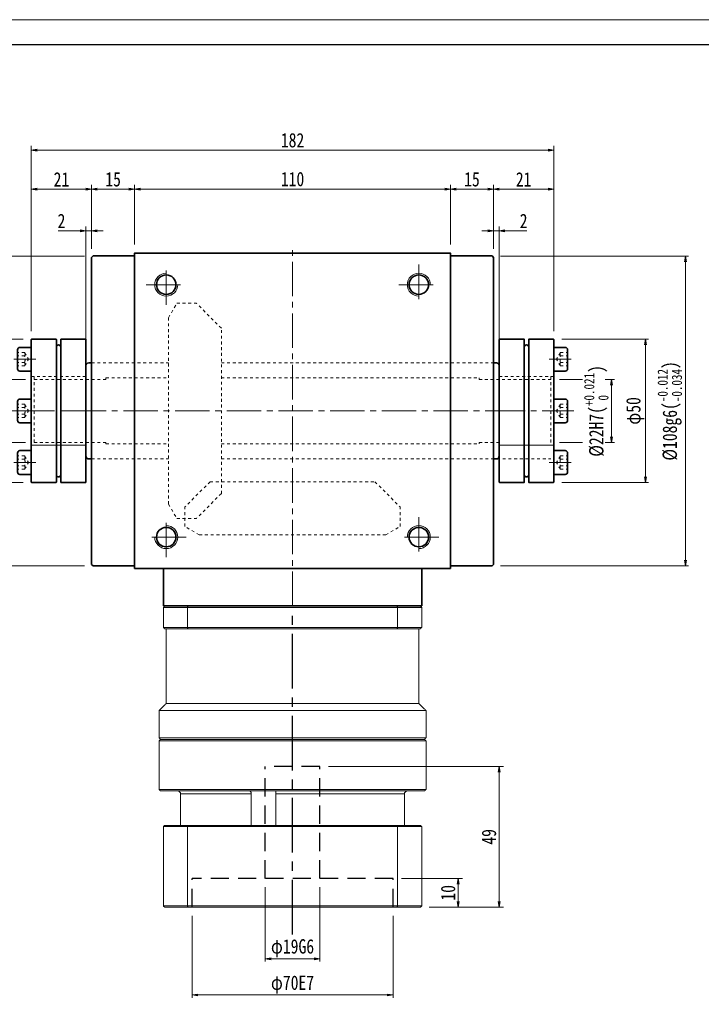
# Model space of a CAD drawing. Header units: millimetres. Extents: x -17 to 740, y 6 to 524.
# Tile 3 of 4: x 102 to 339, y 181 to 524. Entities that reach past the tile are written whole.
import ezdxf

# ---------------------------------------------------------------- set-up
doc = ezdxf.new("R2010")
doc.units = ezdxf.units.MM
for name, pattern in [('CENTER2', [28.575, 19.05, -3.175, 3.175, -3.175]), ('DASHED2', [9.525, 6.35, -3.175]), ('点画线', [18, 12, -2, 2, -2]), ('虚线', [2, 1, -1])]:
    doc.linetypes.add(name, pattern=pattern)
doc.layers.add('3中心线层', color=1, linetype='CENTER2')
doc.layers.add('4虚线层', color=6, linetype='DASHED2')
for name, color, linetype, lineweight in [('EB0', 7, 'Continuous', 35), ('中心线层', 1, '点画线', 18), ('图框_外框线', 7, 'Continuous', 18), ('尺寸线层', 3, 'Continuous', 18), ('粗实线层', 7, 'Continuous', 35), ('虚线层', 6, '虚线', 18)]:
    doc.layers.add(name, color=color, linetype=linetype, lineweight=lineweight)
doc.styles.add('宋体', font='SimSun.ttf', dxfattribs={"width": 0.8})
doc.dimstyles.new('A水平标注$0', dxfattribs={"dimtxt": 3.5, "dimasz": 2, "dimexe": 1.5, "dimexo": 3, "dimgap": 1.1, "dimtad": 1, "dimtoh": 1, "dimdec": 4, "dimdsep": 46, "dimtxsty": '宋体', "dimblk": 'OPEN', "dimcen": 3, "dimclrd": 3, "dimclre": 3, "dimclrt": 6, "dimadec": 0, "dimazin": 0, "dimtm": 1e-09, "dimtfac": 1, "dimtdec": 4, "dimtix": 1, "dimtmove": 0, "dimatfit": 3, "dimldrblk": 'OPEN', "dimfxl": 0, "dimlwd": 13, "dimlwe": 13, "dimarcsym": 0})
doc.dimstyles.new('D直径标注φ25', dxfattribs={"dimtxt": 3.5, "dimasz": 2, "dimexe": 1, "dimexo": 3, "dimtad": 1, "dimtoh": 1, "dimdec": 1, "dimdsep": 46, "dimtxsty": '宋体', "dimblk": 'OPEN', "dimcen": 3, "dimclrd": 3, "dimclre": 3, "dimclrt": 130, "dimadec": 0, "dimazin": 0, "dimtm": 1e-09, "dimtfac": 1, "dimtdec": 1, "dimtmove": 0, "dimatfit": 0, "dimldrblk": 'OPEN', "dimfxl": 0, "dimlwd": 13, "dimlwe": 13, "dimarcsym": 0})

# ---------------------------------------------------------------- blocks, each defined once
blk = doc.blocks.new('_Open')
at = {"color": 0, "linetype": 'ByBlock', "lineweight": -2}
for p, q in [((-1, 0.17), (0, 0)), ((-1, -0.17), (0, 0)), ((0, 0), (-1, 0))]:
    blk.add_line(p, q, dxfattribs=at)
blk = doc.blocks.new('*D22')
at = {"layer": 'Defpoints', "color": 0, "transparency": 16777216}
for p in [(107.01, 399.04), (107.01, 377.04)]:
    blk.add_point(p, dxfattribs=at)
at = {"layer": '尺寸线层', "color": 3, "lineweight": 13, "transparency": 16777216}
for p, q in [((104.01, 399.04), (83.28, 399.04)), ((84.28, 397.04), (84.28, 379.04)), ((104.01, 377.04), (83.28, 377.04))]:
    blk.add_line(p, q, dxfattribs=at)
at = {"layer": '尺寸线层', "color": 3, "lineweight": 13, "transparency": 16777216, "xscale": 2, "yscale": 2, "zscale": 2}
for p, rotation in [((84.28, 399.04), 90), ((84.28, 377.04), 270)]:
    blk.add_blockref('_Open', p, dxfattribs=dict(at, rotation=rotation))
at = {"layer": '尺寸线层', "color": 130, "transparency": 16777216, "insert": (78.93, 388.04), "char_height": 5, "attachment_point": 5, "rotation": 90, "style": '宋体', "bg_fill": 3, "box_fill_scale": 1.1, "bg_fill_color": 257, "bg_fill_transparency": 0}
blk.add_mtext('{\\A1;\\A1;%%C22H7({\\H0.707107x;\\S+0.021^  0;})}', dxfattribs=at)
at = {"layer": 'Defpoints', "color": 0, "transparency": 16777216}
blk.add_point((84.28, 377.04), dxfattribs=at)
blk = doc.blocks.new('*D23')
at = {"layer": 'Defpoints', "color": 0, "transparency": 16777216}
for p in [(287.01, 399.04), (287.01, 377.04)]:
    blk.add_point(p, dxfattribs=at)
at = {"layer": '尺寸线层', "color": 3, "lineweight": 13, "transparency": 16777216}
for p, q in [((290.01, 399.04), (309.17, 399.04)), ((308.17, 397.04), (308.17, 379.04)), ((290.01, 377.04), (309.17, 377.04))]:
    blk.add_line(p, q, dxfattribs=at)
at = {"layer": '尺寸线层', "color": 3, "lineweight": 13, "transparency": 16777216, "xscale": 2, "yscale": 2, "zscale": 2}
for p, rotation in [((308.17, 399.04), 90), ((308.17, 377.04), 270)]:
    blk.add_blockref('_Open', p, dxfattribs=dict(at, rotation=rotation))
at = {"layer": '尺寸线层', "color": 130, "transparency": 16777216, "insert": (302.82, 388.04), "char_height": 5, "attachment_point": 5, "rotation": 90, "style": '宋体', "bg_fill": 3, "box_fill_scale": 1.1, "bg_fill_color": 257, "bg_fill_transparency": 0}
blk.add_mtext('{\\A1;\\A1;%%C22H7({\\H0.707107x;\\S+0.021^  0;})}', dxfattribs=at)
at = {"layer": 'Defpoints', "color": 0, "transparency": 16777216}
blk.add_point((308.17, 377.04), dxfattribs=at)
blk = doc.blocks.new('34fhh_1')
at = {"layer": '中心线层'}
blk.add_line((1.59, 0), (-6.07, 0), dxfattribs=at)
at = {"layer": '粗实线层'}
for p, q in [((0, 4.14), (-3.99, 4.14)), ((0, -4.14), (0, 4.14)), ((-4.82, 3.31), (-4.82, -3.31)), ((-3.99, -4.14), (0, -4.14))]:
    blk.add_line(p, q, dxfattribs=at)
for centre, start, end in [((-3.99, 3.31), 90, 180), ((-3.99, -3.31), 180, 270)]:
    blk.add_arc(centre, 0.828, start, end, dxfattribs=at)
at = {"layer": '虚线层'}
for p, q in [((-2.32, 2.31), (-4.82, 2.31)), ((-2.32, 1.15), (-4.82, 1.15)), ((-2.32, 2.31), (-0.99, 0)), ((-2.32, -2.31), (-0.99, 0)), ((-2.32, -1.15), (-4.82, -1.15)), ((-2.32, -2.31), (-4.82, -2.31))]:
    blk.add_line(p, q, dxfattribs=at)
for centre, radius, start, end in [((-3.47, 1.73), 1.29, 333.4349, 26.5651), ((-6.71, 0), 4.54, 345.2529, 14.7471), ((-3.47, -1.73), 1.29, 333.4349, 26.5651)]:
    blk.add_arc(centre, radius, start, end, dxfattribs=at)
blk = doc.blocks.new('zjt-090_1')
at = {"color": 7, "linetype": 'Continuous'}
for p, q in [((-19, -24.85), (-19, 24.85)), ((-10.41, 25), (-18.85, 25)), ((-10.26, 24.85), (-10.26, 0)), ((-8.74, 24.85), (-8.74, -24.85)), ((-0.15, 25), (-8.59, 25)), ((0, 24.85), (0, 0)), ((-10.26, 0), (-10.26, -24.85)), ((0, 0), (0, -24.85)), ((-18.85, -25), (-10.41, -25)), ((-8.59, -25), (-0.15, -25))]:
    blk.add_line(p, q, dxfattribs=at)
for centre, radius, start, end in [((-18.85, 24.85), 0.15, 90, 180), ((-10.41, 24.85), 0.15, 0, 90), ((-8.59, 24.85), 0.15, 90, 180), ((-0.15, 24.85), 0.15, 0, 90), ((-9.5, 22.25), 0.76, 0, 180), ((-9.5, -22.25), 0.76, 180, 0), ((-18.85, -24.85), 0.15, 180, 270), ((-10.41, -24.85), 0.15, 270, 0), ((-8.59, -24.85), 0.15, 180, 270), ((-0.15, -24.85), 0.15, 270, 0)]:
    blk.add_arc(centre, radius, start, end, dxfattribs=at)
at = {"layer": '中心线层'}
blk.add_line((3, 0), (-25.94, 0), dxfattribs=at)
at = {"layer": '粗实线层', "color": 6, "linetype": '虚线', "lineweight": 18}
for p, q in [((0, 12), (-19, 12)), ((0, -12), (-19, -12))]:
    blk.add_line(p, q, dxfattribs=at)
at = {"layer": '粗实线层'}
for p in [(-19, 18), (-19, 0)]:
    blk.add_blockref('34fhh_1', p, dxfattribs=at)
at = {"layer": '粗实线层', "xscale": -0.9999999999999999, "rotation": 180}
blk.add_blockref('34fhh_1', (-19, -18), dxfattribs=at)
blk = doc.blocks.new('*D24')
at = {"layer": 'Defpoints', "color": 0, "transparency": 16777216}
for p in [(287.86, 413.04), (287.86, 363.04), (320.01, 363.04)]:
    blk.add_point(p, dxfattribs=at)
at = {"layer": '尺寸线层', "color": 3, "lineweight": 13, "transparency": 16777216}
for p, q in [((290.86, 413.04), (321.01, 413.04)), ((320.01, 411.04), (320.01, 365.04)), ((290.86, 363.04), (321.01, 363.04))]:
    blk.add_line(p, q, dxfattribs=at)
at = {"layer": '尺寸线层', "color": 3, "lineweight": 13, "transparency": 16777216, "xscale": 2, "yscale": 2, "zscale": 2}
for p, rotation in [((320.01, 413.04), 90), ((320.01, 363.04), 270)]:
    blk.add_blockref('_Open', p, dxfattribs=dict(at, rotation=rotation))
at = {"layer": '尺寸线层', "color": 130, "transparency": 16777216, "insert": (316.4, 388.04), "char_height": 5, "attachment_point": 5, "rotation": 90, "style": '宋体', "bg_fill": 3, "box_fill_scale": 1.1, "bg_fill_color": 257, "bg_fill_transparency": 0}
blk.add_mtext('φ50', dxfattribs=at)
blk = doc.blocks.new('*D25')
at = {"layer": 'Defpoints', "color": 0, "transparency": 16777216}
for p in [(266.51, 442.04), (266.51, 334.04), (333.94, 334.04)]:
    blk.add_point(p, dxfattribs=at)
at = {"layer": '尺寸线层', "color": 3, "lineweight": 13, "transparency": 16777216}
for p, q in [((269.51, 442.04), (334.94, 442.04)), ((333.94, 440.04), (333.94, 336.04)), ((269.51, 334.04), (334.94, 334.04))]:
    blk.add_line(p, q, dxfattribs=at)
at = {"layer": '尺寸线层', "color": 3, "lineweight": 13, "transparency": 16777216, "xscale": 2, "yscale": 2, "zscale": 2}
for p, rotation in [((333.94, 442.04), 90), ((333.94, 334.04), 270)]:
    blk.add_blockref('_Open', p, dxfattribs=dict(at, rotation=rotation))
at = {"layer": '尺寸线层', "color": 130, "transparency": 16777216, "insert": (328.42, 388.04), "char_height": 5, "attachment_point": 5, "rotation": 90, "style": '宋体', "bg_fill": 3, "box_fill_scale": 1.1, "bg_fill_color": 257, "bg_fill_transparency": 0}
blk.add_mtext('{\\A1;\\A1;%%C108g6({\\H0.707107x;\\S-0.012^ -0.034;})}', dxfattribs=at)
blk = doc.blocks.new('*D26')
at = {"layer": 'Defpoints', "color": 0, "transparency": 16777216}
for p in [(106.16, 413.04), (70.8, 363.04), (106.16, 363.04)]:
    blk.add_point(p, dxfattribs=at)
at = {"layer": '尺寸线层', "color": 3, "lineweight": 13, "transparency": 16777216}
for p, q in [((103.16, 413.04), (69.8, 413.04)), ((70.8, 411.04), (70.8, 365.04)), ((103.16, 363.04), (69.8, 363.04))]:
    blk.add_line(p, q, dxfattribs=at)
at = {"layer": '尺寸线层', "color": 3, "lineweight": 13, "transparency": 16777216, "xscale": 2, "yscale": 2, "zscale": 2}
for p, rotation in [((70.8, 413.04), 90), ((70.8, 363.04), 270)]:
    blk.add_blockref('_Open', p, dxfattribs=dict(at, rotation=rotation))
at = {"layer": '尺寸线层', "color": 130, "transparency": 16777216, "insert": (67.18, 388.04), "char_height": 5, "attachment_point": 5, "rotation": 90, "style": '宋体', "bg_fill": 3, "box_fill_scale": 1.1, "bg_fill_color": 256, "bg_fill_true_color": 13158600, "bg_fill_transparency": 0}
blk.add_mtext('φ50', dxfattribs=at)
blk = doc.blocks.new('*D27')
at = {"layer": 'Defpoints', "color": 0, "transparency": 16777216}
for p in [(127.51, 442.04), (59.34, 334.04), (127.51, 334.04)]:
    blk.add_point(p, dxfattribs=at)
at = {"layer": '尺寸线层', "color": 3, "lineweight": 13, "transparency": 16777216}
for p, q in [((124.51, 442.04), (58.34, 442.04)), ((59.34, 440.04), (59.34, 336.04)), ((124.51, 334.04), (58.34, 334.04))]:
    blk.add_line(p, q, dxfattribs=at)
at = {"layer": '尺寸线层', "color": 3, "lineweight": 13, "transparency": 16777216, "xscale": 2, "yscale": 2, "zscale": 2}
for p, rotation in [((59.34, 442.04), 89.99999999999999), ((59.34, 334.04), 270)]:
    blk.add_blockref('_Open', p, dxfattribs=dict(at, rotation=rotation))
at = {"layer": '尺寸线层', "color": 130, "transparency": 16777216, "insert": (53.82, 388.04), "char_height": 5, "attachment_point": 5, "rotation": 90, "style": '宋体', "bg_fill": 3, "box_fill_scale": 1.1, "bg_fill_color": 257, "bg_fill_transparency": 0}
blk.add_mtext('{\\A1;\\A1;%%C108g6({\\H0.707107x;\\S-0.012^ -0.034;})}', dxfattribs=at)
blk = doc.blocks.new('*D28')
at = {"layer": 'Defpoints', "color": 0, "transparency": 16777216}
for p in [(127.01, 465.33), (142.01, 443.04), (127.01, 441.54)]:
    blk.add_point(p, dxfattribs=at)
at = {"layer": '尺寸线层', "color": 3, "lineweight": 13, "transparency": 16777216}
for p, q in [((127.01, 444.54), (127.01, 466.83)), ((142.01, 446.04), (142.01, 466.83)), ((140.01, 465.33), (129.01, 465.33))]:
    blk.add_line(p, q, dxfattribs=at)
at = {"layer": '尺寸线层', "color": 3, "lineweight": 13, "transparency": 16777216, "xscale": 2, "yscale": 2, "zscale": 2, "rotation": 180}
blk.add_blockref('_Open', (127.01, 465.33), dxfattribs=at)
at = {"layer": '尺寸线层', "color": 3, "lineweight": 13, "transparency": 16777216, "xscale": 2, "yscale": 2, "zscale": 2}
blk.add_blockref('_Open', (142.01, 465.33), dxfattribs=at)
at = {"layer": '尺寸线层', "color": 6, "transparency": 16777216, "insert": (134.51, 468.76), "char_height": 5, "attachment_point": 5, "style": '宋体', "bg_fill": 3, "box_fill_scale": 1.1, "bg_fill_color": 257, "bg_fill_transparency": 0}
blk.add_mtext('15', dxfattribs=at)
blk = doc.blocks.new('*D29')
at = {"layer": 'Defpoints', "color": 0, "transparency": 16777216}
for p in [(252.01, 465.37), (142.01, 443.04), (252.01, 443.04)]:
    blk.add_point(p, dxfattribs=at)
at = {"layer": '尺寸线层', "color": 3, "lineweight": 13, "transparency": 16777216}
for p, q in [((142.01, 446.04), (142.01, 466.87)), ((252.01, 446.04), (252.01, 466.87)), ((144.01, 465.37), (250.01, 465.37))]:
    blk.add_line(p, q, dxfattribs=at)
at = {"layer": '尺寸线层', "color": 3, "lineweight": 13, "transparency": 16777216, "xscale": 2, "yscale": 2, "zscale": 2, "rotation": 180}
blk.add_blockref('_Open', (142.01, 465.37), dxfattribs=at)
at = {"layer": '尺寸线层', "color": 3, "lineweight": 13, "transparency": 16777216, "xscale": 2, "yscale": 2, "zscale": 2}
blk.add_blockref('_Open', (252.01, 465.37), dxfattribs=at)
at = {"layer": '尺寸线层', "color": 6, "transparency": 16777216, "insert": (197.01, 468.82), "char_height": 5, "attachment_point": 5, "style": '宋体', "bg_fill": 3, "box_fill_scale": 1.1, "bg_fill_color": 257, "bg_fill_transparency": 0}
blk.add_mtext('110', dxfattribs=at)
blk = doc.blocks.new('*D30')
at = {"layer": 'Defpoints', "color": 0, "transparency": 16777216}
for p in [(125.01, 450.84), (127.01, 441.54), (125.01, 403.79)]:
    blk.add_point(p, dxfattribs=at)
at = {"layer": '尺寸线层', "color": 3, "lineweight": 13, "transparency": 16777216}
for p, q in [((115.41, 450.84), (118.62, 450.84)), ((118.62, 450.84), (123.01, 450.84)), ((125.01, 406.79), (125.01, 452.34)), ((127.01, 450.84), (125.01, 450.84)), ((127.01, 444.54), (127.01, 452.34)), ((129.01, 450.84), (131.01, 450.84))]:
    blk.add_line(p, q, dxfattribs=at)
at = {"layer": '尺寸线层', "color": 3, "lineweight": 13, "transparency": 16777216, "xscale": 2, "yscale": 2, "zscale": 2}
blk.add_blockref('_Open', (125.01, 450.84), dxfattribs=at)
at = {"layer": '尺寸线层', "color": 3, "lineweight": 13, "transparency": 16777216, "xscale": 2, "yscale": 2, "zscale": 2, "rotation": 180}
blk.add_blockref('_Open', (127.01, 450.84), dxfattribs=at)
at = {"layer": '尺寸线层', "color": 6, "transparency": 16777216, "insert": (116.51, 454.26), "char_height": 5, "attachment_point": 5, "style": '宋体', "bg_fill": 3, "box_fill_scale": 1.1, "bg_fill_color": 257, "bg_fill_transparency": 0}
blk.add_mtext('2', dxfattribs=at)
blk = doc.blocks.new('*D31')
at = {"layer": 'Defpoints', "color": 0, "transparency": 16777216}
for p in [(106.01, 478.94), (106.01, 412.89), (288.01, 412.84)]:
    blk.add_point(p, dxfattribs=at)
at = {"layer": '尺寸线层', "color": 3, "lineweight": 13, "transparency": 16777216}
for p, q in [((106.01, 415.89), (106.01, 480.44)), ((286.01, 478.94), (108.01, 478.94)), ((288.01, 415.84), (288.01, 480.44))]:
    blk.add_line(p, q, dxfattribs=at)
at = {"layer": '尺寸线层', "color": 3, "lineweight": 13, "transparency": 16777216, "xscale": 2, "yscale": 2, "zscale": 2, "rotation": 180}
blk.add_blockref('_Open', (106.01, 478.94), dxfattribs=at)
at = {"layer": '尺寸线层', "color": 3, "lineweight": 13, "transparency": 16777216, "xscale": 2, "yscale": 2, "zscale": 2}
blk.add_blockref('_Open', (288.01, 478.94), dxfattribs=at)
at = {"layer": '尺寸线层', "color": 6, "transparency": 16777216, "insert": (197.01, 482.38), "char_height": 5, "attachment_point": 5, "style": '宋体', "bg_fill": 3, "box_fill_scale": 1.1, "bg_fill_color": 257, "bg_fill_transparency": 0}
blk.add_mtext('182', dxfattribs=at)
blk = doc.blocks.new('*D32')
at = {"layer": 'Defpoints', "color": 0, "transparency": 16777216}
for p in [(106.01, 465.33), (127.01, 441.54), (106.01, 412.89)]:
    blk.add_point(p, dxfattribs=at)
at = {"layer": '尺寸线层', "color": 3, "lineweight": 13, "transparency": 16777216}
for p, q in [((106.01, 415.89), (106.01, 466.83)), ((127.01, 444.54), (127.01, 466.83)), ((125.01, 465.33), (108.01, 465.33))]:
    blk.add_line(p, q, dxfattribs=at)
at = {"layer": '尺寸线层', "color": 3, "lineweight": 13, "transparency": 16777216, "xscale": 2, "yscale": 2, "zscale": 2, "rotation": 180}
blk.add_blockref('_Open', (106.01, 465.33), dxfattribs=at)
at = {"layer": '尺寸线层', "color": 3, "lineweight": 13, "transparency": 16777216, "xscale": 2, "yscale": 2, "zscale": 2}
blk.add_blockref('_Open', (127.01, 465.33), dxfattribs=at)
at = {"layer": '尺寸线层', "color": 6, "transparency": 16777216, "insert": (116.51, 468.76), "char_height": 5, "attachment_point": 5, "style": '宋体', "bg_fill": 3, "box_fill_scale": 1.1, "bg_fill_color": 257, "bg_fill_transparency": 0}
blk.add_mtext('21', dxfattribs=at)
blk = doc.blocks.new('*D33')
at = {"layer": 'Defpoints', "color": 0, "transparency": 16777216}
for p in [(267.01, 465.33), (252.01, 443.04), (267.01, 441.54)]:
    blk.add_point(p, dxfattribs=at)
at = {"layer": '尺寸线层', "color": 3, "lineweight": 13, "transparency": 16777216}
for p, q in [((252.01, 446.04), (252.01, 466.83)), ((267.01, 444.54), (267.01, 466.83)), ((254.01, 465.33), (265.01, 465.33))]:
    blk.add_line(p, q, dxfattribs=at)
at = {"layer": '尺寸线层', "color": 3, "lineweight": 13, "transparency": 16777216, "xscale": 2, "yscale": 2, "zscale": 2, "rotation": 180}
blk.add_blockref('_Open', (252.01, 465.33), dxfattribs=at)
at = {"layer": '尺寸线层', "color": 3, "lineweight": 13, "transparency": 16777216, "xscale": 2, "yscale": 2, "zscale": 2}
blk.add_blockref('_Open', (267.01, 465.33), dxfattribs=at)
at = {"layer": '尺寸线层', "color": 6, "transparency": 16777216, "insert": (259.51, 468.76), "char_height": 5, "attachment_point": 5, "style": '宋体', "bg_fill": 3, "box_fill_scale": 1.1, "bg_fill_color": 257, "bg_fill_transparency": 0}
blk.add_mtext('15', dxfattribs=at)
blk = doc.blocks.new('*D34')
at = {"layer": 'Defpoints', "color": 0, "transparency": 16777216}
for p in [(269.01, 450.84), (267.01, 441.54), (269.01, 403.79)]:
    blk.add_point(p, dxfattribs=at)
at = {"layer": '尺寸线层', "color": 3, "lineweight": 13, "transparency": 16777216}
for p, q in [((265.01, 450.84), (263.01, 450.84)), ((267.01, 444.54), (267.01, 452.34)), ((267.01, 450.84), (269.01, 450.84)), ((269.01, 406.79), (269.01, 452.34)), ((275.41, 450.84), (271.01, 450.84)), ((278.62, 450.84), (275.41, 450.84))]:
    blk.add_line(p, q, dxfattribs=at)
at = {"layer": '尺寸线层', "color": 3, "lineweight": 13, "transparency": 16777216, "xscale": 2, "yscale": 2, "zscale": 2}
blk.add_blockref('_Open', (267.01, 450.84), dxfattribs=at)
at = {"layer": '尺寸线层', "color": 3, "lineweight": 13, "transparency": 16777216, "xscale": 2, "yscale": 2, "zscale": 2, "rotation": 180}
blk.add_blockref('_Open', (269.01, 450.84), dxfattribs=at)
at = {"layer": '尺寸线层', "color": 6, "transparency": 16777216, "insert": (277.51, 454.26), "char_height": 5, "attachment_point": 5, "style": '宋体', "bg_fill": 3, "box_fill_scale": 1.1, "bg_fill_color": 257, "bg_fill_transparency": 0}
blk.add_mtext('2', dxfattribs=at)
blk = doc.blocks.new('*D35')
at = {"layer": 'Defpoints', "color": 0, "transparency": 16777216}
for p in [(288.01, 465.33), (267.01, 441.54), (288.01, 412.89)]:
    blk.add_point(p, dxfattribs=at)
at = {"layer": '尺寸线层', "color": 3, "lineweight": 13, "transparency": 16777216}
for p, q in [((267.01, 444.54), (267.01, 466.83)), ((288.01, 415.89), (288.01, 466.83)), ((269.01, 465.33), (286.01, 465.33))]:
    blk.add_line(p, q, dxfattribs=at)
at = {"layer": '尺寸线层', "color": 3, "lineweight": 13, "transparency": 16777216, "xscale": 2, "yscale": 2, "zscale": 2, "rotation": 180}
blk.add_blockref('_Open', (267.01, 465.33), dxfattribs=at)
at = {"layer": '尺寸线层', "color": 3, "lineweight": 13, "transparency": 16777216, "xscale": 2, "yscale": 2, "zscale": 2}
blk.add_blockref('_Open', (288.01, 465.33), dxfattribs=at)
at = {"layer": '尺寸线层', "color": 6, "transparency": 16777216, "insert": (277.51, 468.76), "char_height": 5, "attachment_point": 5, "style": '宋体', "bg_fill": 3, "box_fill_scale": 1.1, "bg_fill_color": 257, "bg_fill_transparency": 0}
blk.add_mtext('21', dxfattribs=at)
blk = doc.blocks.new('*D38')
at = {"layer": 'Defpoints', "color": 0, "transparency": 16777216}
for p in [(162.01, 215.04), (232.01, 215.04), (162.01, 184.42)]:
    blk.add_point(p, dxfattribs=at)
at = {"layer": '尺寸线层', "color": 3, "lineweight": 13, "transparency": 16777216}
for p, q in [((162.01, 212.04), (162.01, 183.42)), ((232.01, 212.04), (232.01, 183.42)), ((230.01, 184.42), (164.01, 184.42))]:
    blk.add_line(p, q, dxfattribs=at)
at = {"layer": '尺寸线层', "color": 3, "lineweight": 13, "transparency": 16777216, "xscale": 2, "yscale": 2, "zscale": 2, "rotation": 180}
blk.add_blockref('_Open', (162.01, 184.42), dxfattribs=at)
at = {"layer": '尺寸线层', "color": 3, "lineweight": 13, "transparency": 16777216, "xscale": 2, "yscale": 2, "zscale": 2}
blk.add_blockref('_Open', (232.01, 184.42), dxfattribs=at)
at = {"layer": '尺寸线层', "color": 130, "transparency": 16777216, "insert": (197.01, 188.03), "char_height": 5, "attachment_point": 5, "style": '宋体', "bg_fill": 3, "box_fill_scale": 1.1, "bg_fill_color": 256, "bg_fill_true_color": 13158600, "bg_fill_transparency": 0}
blk.add_mtext('φ70E7', dxfattribs=at)
blk = doc.blocks.new('*D39')
at = {"layer": 'Defpoints', "color": 0, "transparency": 16777216}
for p in [(187.51, 225.04), (206.51, 225.04)]:
    blk.add_point(p, dxfattribs=at)
at = {"layer": '尺寸线层', "color": 3, "lineweight": 13, "transparency": 16777216}
for p, q in [((187.51, 222.04), (187.51, 196.07)), ((206.51, 222.04), (206.51, 196.07)), ((204.51, 197.07), (189.51, 197.07))]:
    blk.add_line(p, q, dxfattribs=at)
at = {"layer": '尺寸线层', "color": 3, "lineweight": 13, "transparency": 16777216, "xscale": 2, "yscale": 2, "zscale": 2, "rotation": 180}
blk.add_blockref('_Open', (187.51, 197.07), dxfattribs=at)
at = {"layer": '尺寸线层', "color": 3, "lineweight": 13, "transparency": 16777216, "xscale": 2, "yscale": 2, "zscale": 2}
blk.add_blockref('_Open', (206.51, 197.07), dxfattribs=at)
at = {"layer": '尺寸线层', "color": 130, "transparency": 16777216, "insert": (197.01, 200.68), "char_height": 5, "attachment_point": 5, "style": '宋体', "bg_fill": 3, "box_fill_scale": 1.1, "bg_fill_color": 256, "bg_fill_true_color": 13158600, "bg_fill_transparency": 0}
blk.add_mtext('φ19G6', dxfattribs=at)
at = {"layer": 'Defpoints', "color": 0, "transparency": 16777216}
blk.add_point((187.51, 197.07), dxfattribs=at)
blk = doc.blocks.new('*D40')
at = {"layer": 'Defpoints', "color": 0, "transparency": 16777216}
for p in [(232.01, 225.04), (241.61, 215.04), (254.71, 215.04)]:
    blk.add_point(p, dxfattribs=at)
at = {"layer": '尺寸线层', "color": 3, "lineweight": 13, "transparency": 16777216}
for p, q in [((235.01, 225.04), (256.21, 225.04)), ((254.71, 223.04), (254.71, 217.04)), ((244.61, 215.04), (256.21, 215.04))]:
    blk.add_line(p, q, dxfattribs=at)
at = {"layer": '尺寸线层', "color": 3, "lineweight": 13, "transparency": 16777216, "xscale": 2, "yscale": 2, "zscale": 2}
for p, rotation in [((254.71, 225.04), 90), ((254.71, 215.04), 270)]:
    blk.add_blockref('_Open', p, dxfattribs=dict(at, rotation=rotation))
at = {"layer": '尺寸线层', "color": 6, "transparency": 16777216, "insert": (251.21, 220.04), "char_height": 5, "attachment_point": 5, "rotation": 90, "style": '宋体', "bg_fill": 3, "box_fill_scale": 1.1, "bg_fill_color": 256, "bg_fill_true_color": 13158600, "bg_fill_transparency": 0}
blk.add_mtext('10', dxfattribs=at)
blk = doc.blocks.new('*D41')
at = {"layer": 'Defpoints', "color": 0, "transparency": 16777216}
for p in [(206.51, 264.04), (241.61, 215.04), (268.96, 215.04)]:
    blk.add_point(p, dxfattribs=at)
at = {"layer": '尺寸线层', "color": 3, "lineweight": 13, "transparency": 16777216}
for p, q in [((209.51, 264.04), (270.46, 264.04)), ((268.96, 262.04), (268.96, 217.04)), ((244.61, 215.04), (270.46, 215.04))]:
    blk.add_line(p, q, dxfattribs=at)
at = {"layer": '尺寸线层', "color": 3, "lineweight": 13, "transparency": 16777216, "xscale": 2, "yscale": 2, "zscale": 2}
for p, rotation in [((268.96, 264.04), 90), ((268.96, 215.04), 270)]:
    blk.add_blockref('_Open', p, dxfattribs=dict(at, rotation=rotation))
at = {"layer": '尺寸线层', "color": 6, "transparency": 16777216, "insert": (265.46, 239.54), "char_height": 5, "attachment_point": 5, "rotation": 90, "style": '宋体', "bg_fill": 3, "box_fill_scale": 1.1, "bg_fill_color": 256, "bg_fill_true_color": 13158600, "bg_fill_transparency": 0}
blk.add_mtext('49', dxfattribs=at)

msp = doc.modelspace()

# ---------------------------------------------------------------- linework, layer by layer
at = {"color": 7, "linetype": 'Continuous', "lineweight": 15}
for p, q in [((160.41911, 319.54193), (152.01146, 319.54193)), ((152.01146, 319.54193), (152.01146, 312.54193)), ((152.51146, 320.04193), (160.59718, 320.04193)), ((233.60381, 319.54193), (160.41911, 319.54193)), ((160.41911, 312.54193), (160.41911, 319.54193)), ((160.59718, 320.04193), (233.42574, 320.04193)), ((233.42574, 320.04193), (241.51146, 320.04193)), ((233.60381, 319.54193), (233.60381, 312.54193)), ((242.01146, 319.54193), (233.60381, 319.54193)), ((242.01146, 312.54193), (242.01146, 319.54193)), ((152.01146, 312.54193), (160.41911, 312.54193)), ((160.41911, 312.54193), (233.60381, 312.54193)), ((233.60381, 312.54193), (242.01146, 312.54193)), ((160.59718, 312.04193), (152.51146, 312.04193)), ((233.42574, 312.04193), (160.59718, 312.04193)), ((241.51146, 312.04193), (233.42574, 312.04193)), ((153.01146, 286.04193), (241.01146, 286.04193)), ((150.51146, 283.54193), (243.51146, 283.54193)), ((150.51146, 274.04193), (243.51146, 274.04193)), ((197.01146, 273.04193), (150.51146, 273.04193)), ((151.01146, 273.54193), (197.01146, 273.54193)), ((243.01146, 273.54193), (151.01146, 273.54193)), ((197.01146, 273.54193), (243.01146, 273.54193)), ((243.51146, 273.04193), (197.01146, 273.04193)), ((150.51146, 256.04193), (243.51146, 256.04193)), ((243.01146, 255.54193), (151.01146, 255.54193)), ((182.65161, 254.54193), (158.01069, 254.54193)), ((158.01069, 254.54193), (158.01069, 243.54193)), ((182.65161, 243.54193), (182.65161, 254.54193)), ((191.18303, 254.54193), (191.18303, 243.54193)), ((236.01223, 254.54193), (191.18303, 254.54193)), ((236.01223, 243.54193), (236.01223, 254.54193)), ((160.41911, 243.14193), (152.01146, 243.14193)), ((152.01146, 243.14193), (152.01146, 215.44193)), ((152.41146, 243.54193), (160.56149, 243.54193)), ((233.60381, 243.14193), (160.41911, 243.14193)), ((160.41911, 243.14193), (160.41911, 215.44193)), ((160.56149, 243.54193), (233.46143, 243.54193)), ((233.46143, 243.54193), (241.61146, 243.54193)), ((242.01146, 243.14193), (233.60381, 243.14193)), ((233.60381, 243.14193), (233.60381, 215.44193)), ((242.01146, 243.14193), (242.01146, 215.44193)), ((152.01146, 215.44193), (160.41911, 215.44193)), ((160.56149, 215.04193), (152.41146, 215.04193)), ((160.41911, 215.44193), (233.60381, 215.44193)), ((233.46143, 215.04193), (160.56149, 215.04193)), ((241.61146, 215.04193), (233.46143, 215.04193)), ((233.60381, 215.44193), (242.01146, 215.44193))]:
    msp.add_line(p, q, dxfattribs=at)
for points in [[(152.51146, 320.04193), (152.01146, 319.54193)], [(160.59718, 320.04193), (160.41911, 319.54193)], [(233.42574, 320.04193), (233.60381, 319.54193)], [(241.51146, 320.04193), (242.01146, 319.54193)], [(152.51146, 312.04193), (152.01146, 312.54193)], [(160.41911, 312.54193), (160.59718, 312.04193)], [(233.60381, 312.54193), (233.42574, 312.04193)], [(242.01146, 312.54193), (241.51146, 312.04193)], [(153.01146, 312.04193), (153.01146, 286.04193)], [(241.01146, 286.04193), (241.01146, 312.04193)], [(153.01146, 286.04193), (150.51146, 283.54193)], [(243.51146, 283.54193), (241.01146, 286.04193)], [(150.51146, 283.54193), (150.51146, 274.04193)], [(243.51146, 274.04193), (243.51146, 283.54193)], [(150.51146, 274.04193), (151.01146, 273.54193)], [(151.01146, 273.54193), (150.51146, 273.04193)], [(150.51146, 273.04193), (150.51146, 256.04193)], [(243.01146, 273.54193), (243.51146, 274.04193)], [(243.51146, 273.04193), (243.01146, 273.54193)], [(243.51146, 256.04193), (243.51146, 273.04193)], [(150.51146, 256.04193), (151.01146, 255.54193)], [(243.01146, 255.54193), (243.51146, 256.04193)], [(152.41146, 243.54193), (152.01146, 243.14193)], [(160.41911, 243.14193), (160.56149, 243.54193)], [(233.60381, 243.14193), (233.46143, 243.54193)], [(242.01146, 243.14193), (241.61146, 243.54193)], [(152.41146, 215.04193), (152.01146, 215.44193)], [(160.56149, 215.04193), (160.41911, 215.44193)], [(233.46143, 215.04193), (233.60381, 215.44193)], [(242.01146, 215.44193), (241.61146, 215.04193)]]:
    msp.add_open_spline(points, degree=1, dxfattribs=at)
for points, knots in [([(157.03523, 255.54193), (157.05213, 255.54165), (157.17744, 255.53957), (157.40967, 255.48624), (157.69033, 255.31099), (157.89923, 255.04758), (157.99879, 254.77373), (158.00766, 254.60092), (158.01069, 254.54193)], [0, 0, 0, 0, 0.05070556, 0.376081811, 0.704498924, 1.040598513, 1.377079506, 1.551483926, 1.551483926, 1.551483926, 1.551483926]), ([(182.65161, 254.54193), (182.64499, 254.65201), (182.63173, 254.87215), (182.5324, 255.16704), (182.39595, 255.39497), (182.25429, 255.52271), (182.17177, 255.53635), (182.13799, 255.54193)], [0, 0, 0, 0, 0.251379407, 0.502707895, 0.759337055, 1.021150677, 1.202572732, 1.202572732, 1.202572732, 1.202572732]), ([(191.21305, 255.4184), (191.21352, 255.41093), (191.21649, 255.36384), (191.20385, 255.18066), (191.18768, 254.88766), (191.18458, 254.65719), (191.18303, 254.54193)], [0, 0, 0, 0, 0.0513915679, 0.3237471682, 0.6004135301, 0.8771995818, 0.8771995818, 0.8771995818, 0.8771995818]), ([(236.01223, 254.54193), (236.02246, 254.65201), (236.04292, 254.87215), (236.2025, 255.16704), (236.44172, 255.39497), (236.7192, 255.52271), (236.90971, 255.53635), (236.98769, 255.54193)], [0, 0, 0, 0, 0.324175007, 0.648284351, 0.979229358, 1.316860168, 1.550819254, 1.550819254, 1.550819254, 1.550819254])]:
    msp.add_open_spline(points, degree=3, knots=knots, dxfattribs=at)
at = {"layer": '3中心线层'}
msp.add_line((197.00797, 205.52803), (197.01001, 320.04193), dxfattribs=at)
at = {"layer": '4虚线层'}
for p, q in [((187.50831, 225.04193), (187.50901, 264.04193)), ((206.50901, 264.04193), (187.50901, 264.04193)), ((206.50831, 225.04193), (206.50901, 264.04193)), ((162.00813, 215.04193), (162.00831, 225.04193)), ((232.00831, 225.04193), (162.00831, 225.04193)), ((232.00813, 215.04193), (232.00831, 225.04193))]:
    msp.add_line(p, q, dxfattribs=at)
at = {"layer": 'EB0'}
for p, q in [((242.01146, 320.04193), (152.01146, 320.04193)), ((237.01146, 320.04193), (242.01146, 320.04193))]:
    msp.add_line(p, q, dxfattribs=at)
at = {"layer": '中心线层'}
for p, q in [((197.01146, 320.04193), (197.01146, 446.04193)), ((153.01146, 425.04193), (153.01146, 439.04193)), ((241.01146, 439.04193), (241.01146, 425.04193)), ((146.01146, 432.04193), (160.01146, 432.04193)), ((234.01146, 432.04193), (248.01146, 432.04193)), ((102.0938, 388.04193), (273.02313, 388.04193)), ((153.01146, 337.04193), (153.01146, 351.04193)), ((241.01146, 351.04193), (241.01146, 337.04193)), ((160.01146, 344.04193), (146.01146, 344.04193)), ((248.01146, 344.04193), (234.01146, 344.04193))]:
    msp.add_line(p, q, dxfattribs=at)
at = {"layer": '粗实线层'}
for p, q in [((127.51146, 442.04193), (127.01146, 441.54193)), ((127.01146, 441.54193), (127.01146, 334.54193)), ((142.01146, 442.04193), (127.51146, 442.04193)), ((252.01146, 442.04193), (266.51146, 442.04193)), ((266.51146, 442.04193), (267.01146, 441.54193)), ((267.01146, 441.54193), (267.01146, 334.54193)), ((125.01146, 403.79193), (125.01146, 372.29193)), ((125.01146, 403.79193), (125.01146, 372.29193)), ((127.01146, 404.79193), (126.01146, 404.79193)), ((127.01146, 404.79193), (126.01146, 404.79193)), ((267.01146, 404.79193), (268.01146, 404.79193)), ((267.01146, 404.79193), (268.01146, 404.79193)), ((269.01146, 403.79193), (269.01146, 372.29193)), ((269.01146, 403.79193), (269.01146, 372.29193)), ((127.01146, 371.29193), (126.01146, 371.29193)), ((127.01146, 371.29193), (126.01146, 371.29193)), ((267.01146, 371.29193), (268.01146, 371.29193)), ((267.01146, 371.29193), (268.01146, 371.29193)), ((127.01146, 334.54193), (127.51146, 334.04193)), ((142.01146, 334.04193), (127.51146, 334.04193)), ((152.01146, 320.04193), (152.01146, 333.04193)), ((152.01146, 333.04193), (242.01146, 333.04193)), ((242.01146, 320.04193), (242.01146, 333.04193)), ((252.01146, 334.04193), (266.51146, 334.04193)), ((267.01146, 334.54193), (266.51146, 334.04193))]:
    msp.add_line(p, q, dxfattribs=at)
at = {"layer": '粗实线层', "color": 6, "linetype": '虚线', "lineweight": 18}
for p, q in [((153.81146, 420.54193), (156.69821, 425.54193)), ((156.69821, 425.54193), (163.5241, 425.54193)), ((172.21146, 416.85457), (163.5241, 425.54193)), ((153.81146, 420.54193), (153.81146, 355.54193)), ((172.21146, 359.22929), (172.21146, 416.85457)), ((127.01146, 404.79193), (153.81146, 404.79193)), ((172.21146, 404.79193), (267.01146, 404.79193)), ((132.01146, 399.04193), (132.01146, 399.54193)), ((132.01146, 399.54193), (153.81146, 399.54193)), ((172.21146, 399.54193), (262.01146, 399.54193)), ((262.01146, 399.04193), (262.01146, 399.54193)), ((269.01146, 400.04193), (287.01146, 400.04193)), ((287.01146, 400.04193), (287.01146, 376.04193)), ((107.01146, 377.04193), (132.01146, 377.04193)), ((132.01146, 377.04193), (132.01146, 376.54193)), ((132.01146, 376.54193), (153.81146, 376.54193)), ((172.21146, 376.54193), (262.01146, 376.54193)), ((262.01146, 377.04193), (269.01146, 377.04193)), ((262.01146, 377.04193), (262.01146, 376.54193)), ((287.01146, 376.04193), (269.01146, 376.04193)), ((127.01146, 371.29193), (153.81146, 371.29193)), ((172.21146, 371.29193), (287.01146, 371.29193)), ((168.29882, 363.34193), (159.51146, 354.55457)), ((168.29882, 363.34193), (225.7241, 363.34193)), ((225.7241, 363.34193), (234.51146, 354.55457)), ((172.21146, 359.22929), (163.5241, 350.54193)), ((153.81146, 355.54193), (156.69821, 350.54193)), ((159.51146, 347.72868), (159.51146, 354.55457)), ((234.51146, 347.72868), (234.51146, 354.55457)), ((156.69821, 350.54193), (163.5241, 350.54193)), ((164.51146, 344.84193), (159.51146, 347.72868)), ((229.51146, 344.84193), (234.51146, 347.72868)), ((229.51146, 344.84193), (164.51146, 344.84193))]:
    msp.add_line(p, q, dxfattribs=at)
at = {"layer": '粗实线层'}
for points in [[(142.01146, 333.04193), (142.01146, 443.04193)], [(142.01146, 442.44193), (142.01146, 443.04193), (252.01146, 443.04193), (252.01146, 442.44193)], [(252.01146, 333.04193), (252.01146, 443.04193)], [(252.01146, 333.04193), (142.01146, 333.04193)]]:
    msp.add_lwpolyline(points, dxfattribs=at)
for centre in [(153.01146, 432.04193), (241.01146, 432.04193), (153.01146, 344.04193), (241.01146, 344.04193)]:
    msp.add_circle(centre, 3.4, dxfattribs=at)
at = {"layer": '粗实线层', "lineweight": 18}
for centre, start, end in [((153.01146, 432.04193), 90, 360), ((241.01146, 432.04193), 0, 270), ((153.01146, 344.04193), 180, 90), ((241.01146, 344.04193), 270, 180)]:
    msp.add_arc(centre, 4, start, end, dxfattribs=at)
at = {"layer": '粗实线层'}
for centre, start, end in [((126.01146, 403.79193), 90, 180), ((126.01146, 403.79193), 90, 180), ((268.01146, 403.79193), 0, 90), ((268.01146, 403.79193), 360, 90), ((126.01146, 372.29193), 180, 270), ((126.01146, 372.29193), 180, 270), ((268.01146, 372.29193), 270, 0), ((268.01146, 372.29193), 270, 0)]:
    msp.add_arc(centre, 1, start, end, dxfattribs=at)

# ---------------------------------------------------------------- next in the draw order: dimensions: what is measured, and where the dimension line sits
at = {"layer": '尺寸线层'}
for base, p1, p2, picture, middle in [((84.28149, 377.04193), (107.01146, 399.04193), (107.01146, 377.04193), '*D22', (84.28149, 388.04193)), ((308.16989, 377.04193), (287.01146, 399.04193), (287.01146, 377.04193), '*D23', (308.16989, 388.04193))]:
    dim = msp.add_linear_dim(base=base, p1=p1, p2=p2, angle=270, text='{\\A1;\\A1;%%C22H7({\\H0.707107x;\\S+0.021^  0;})}', dimstyle='D直径标注φ25', override={"dimtxt": 5, "dimgap": 1, "dimpost": 'φ<>', "dimtp": 0.021, "dimtm": 0, "dimtdec": 3, "dimtzin": 8}, dxfattribs=at)
    dim.commit()
    dim.dimension.update_dxf_attribs({"geometry": picture, "text_midpoint": middle, "dimtype": 160})

# ---------------------------------------------------------------- next in the draw order: linework, layer by layer
at = {"layer": '粗实线层', "color": 6, "linetype": '虚线', "lineweight": 18}
for p, q in [((125.01146, 400.04193), (107.01146, 400.04193)), ((107.01146, 400.04193), (107.01146, 376.04193)), ((107.01146, 399.04193), (132.01146, 399.04193)), ((262.01146, 399.04193), (287.01146, 399.04193)), ((107.01146, 376.04193), (125.01146, 376.04193))]:
    msp.add_line(p, q, dxfattribs=at)

# ---------------------------------------------------------------- next in the draw order: block references
at = {"layer": '粗实线层', "xscale": -1}
msp.add_blockref('zjt-090_1', (269.01146, 388.04193), dxfattribs=at)

# ---------------------------------------------------------------- next in the draw order: dimensions: what is measured, and where the dimension line sits
at = {"layer": '尺寸线层'}
for base, p1, p2, picture, middle in [((70.79505, 363.04193), (106.16146, 413.04193), (106.16146, 363.04193), '*D26', (70.79505, 388.04193)), ((320.00839, 363.04193), (287.86146, 413.04193), (287.86146, 363.04193), '*D24', (320.00839, 388.04193))]:
    dim = msp.add_linear_dim(base=base, p1=p1, p2=p2, angle=270, dimstyle='D直径标注φ25', override={"dimtxt": 5, "dimgap": 1, "dimpost": 'φ<>'}, dxfattribs=at)
    dim.commit()
    dim.dimension.update_dxf_attribs({"geometry": picture, "text_midpoint": middle, "dimtype": 160})

# ---------------------------------------------------------------- next in the draw order: dimensions: what is measured, and where the dimension line sits
for base, p1, p2, picture, middle in [((59.34064, 334.04193), (127.51146, 442.04193), (127.51146, 334.04193), '*D27', (59.34064, 388.04193)), ((333.93988, 334.04193), (266.51146, 442.04193), (266.51146, 334.04193), '*D25', (333.93988, 388.04193))]:
    dim = msp.add_linear_dim(base=base, p1=p1, p2=p2, angle=270, text='{\\A1;\\A1;%%C108g6({\\H0.707107x;\\S-0.012^ -0.034;})}', dimstyle='D直径标注φ25', override={"dimtxt": 5, "dimgap": 1, "dimpost": 'φ<>', "dimtp": -0.012, "dimtm": 0.034, "dimtdec": 3, "dimtzin": 8}, dxfattribs=at)
    dim.commit()
    dim.dimension.update_dxf_attribs({"geometry": picture, "text_midpoint": middle, "dimtype": 160})

# ---------------------------------------------------------------- next in the draw order: block references
at = {"layer": '粗实线层'}
msp.add_blockref('zjt-090_1', (125.01146, 388.04193), dxfattribs=at)

# ---------------------------------------------------------------- next in the draw order: dimensions: what is measured, and where the dimension line sits
at = {"layer": '尺寸线层'}
dim = msp.add_linear_dim(base=(127.01146, 465.32698), p1=(142.01146, 443.04193), p2=(127.01146, 441.54193), dimstyle='A水平标注$0', override={"dimtxt": 5, "dimgap": 1, "dimdec": 1, "dimpost": '<>', "dimblk": 'Open', "dimtvp": 0.1, "dimtfill": 1, "dimtfillclr": 256}, dxfattribs=at)
dim.commit()
dim.dimension.update_dxf_attribs({"geometry": '*D28', "text_midpoint": (134.51146, 465.32698), "dimtype": 160})

# ---------------------------------------------------------------- next in the draw order: dimensions: what is measured, and where the dimension line sits
for base, p1, p2, picture, middle in [((252.01146, 465.37153), (142.01146, 443.04193), (252.01146, 443.04193), '*D29', (197.01146, 465.37153)), ((125.01146, 450.84168), (127.01146, 441.54193), (125.01146, 403.79193), '*D30', (116.51146, 450.84168))]:
    dim = msp.add_linear_dim(base=base, p1=p1, p2=p2, dimstyle='A水平标注$0', override={"dimtxt": 5, "dimgap": 1, "dimdec": 1, "dimpost": '<>', "dimblk": 'Open', "dimtvp": 0.1, "dimtfill": 1, "dimtfillclr": 256}, dxfattribs=at)
    dim.commit()
    dim.dimension.update_dxf_attribs({"geometry": picture, "text_midpoint": middle, "dimtype": 160})

# ---------------------------------------------------------------- next in the draw order: dimensions: what is measured, and where the dimension line sits
dim = msp.add_linear_dim(base=(106.01146, 478.93505), p1=(288.01146, 412.84052), p2=(106.01146, 412.89193), dimstyle='A水平标注$0', override={"dimtxt": 5, "dimgap": 1, "dimdec": 1, "dimpost": '<>', "dimblk": 'Open', "dimtvp": 0.1, "dimtfill": 1, "dimtfillclr": 256}, dxfattribs=at)
dim.commit()
dim.dimension.update_dxf_attribs({"geometry": '*D31', "text_midpoint": (197.01146, 478.93505), "dimtype": 160})

# ---------------------------------------------------------------- next in the draw order: dimensions: what is measured, and where the dimension line sits
for base, p1, p2, picture, middle in [((106.01146, 465.32698), (127.01146, 441.54193), (106.01146, 412.89193), '*D32', (116.51146, 465.32698)), ((267.01146, 465.32698), (252.01146, 443.04193), (267.01146, 441.54193), '*D33', (259.51146, 465.32698))]:
    dim = msp.add_linear_dim(base=base, p1=p1, p2=p2, dimstyle='A水平标注$0', override={"dimtxt": 5, "dimgap": 1, "dimdec": 1, "dimpost": '<>', "dimblk": 'Open', "dimtvp": 0.1, "dimtfill": 1, "dimtfillclr": 256}, dxfattribs=at)
    dim.commit()
    dim.dimension.update_dxf_attribs({"geometry": picture, "text_midpoint": middle, "dimtype": 160})

# ---------------------------------------------------------------- next in the draw order: dimensions: what is measured, and where the dimension line sits
dim = msp.add_linear_dim(base=(269.01146, 450.84168), p1=(267.01146, 441.54193), p2=(269.01146, 403.79193), dimstyle='A水平标注$0', override={"dimtxt": 5, "dimgap": 1, "dimdec": 1, "dimpost": '<>', "dimblk": 'Open', "dimtvp": 0.1, "dimtfill": 1, "dimtfillclr": 256}, dxfattribs=at)
dim.commit()
dim.dimension.update_dxf_attribs({"geometry": '*D34', "text_midpoint": (277.51146, 450.84168), "dimtype": 160})

# ---------------------------------------------------------------- next in the draw order: dimensions: what is measured, and where the dimension line sits
dim = msp.add_linear_dim(base=(288.01146, 465.32698), p1=(267.01146, 441.54193), p2=(288.01146, 412.89193), dimstyle='A水平标注$0', override={"dimtxt": 5, "dimgap": 1, "dimdec": 1, "dimpost": '<>', "dimblk": 'Open', "dimtvp": 0.1, "dimtfill": 1, "dimtfillclr": 256}, dxfattribs=at)
dim.commit()
dim.dimension.update_dxf_attribs({"geometry": '*D35', "text_midpoint": (277.51146, 465.32698), "dimtype": 160})

# ---------------------------------------------------------------- next in the draw order: linework, layer by layer
at = {"layer": '图框_外框线', "color": 3}
msp.add_lwpolyline([(-13.11617, 6.16664), (719.76848, 6.16664), (719.76848, 524.42079), (-13.11617, 524.42079)], close=True, dxfattribs=at)
at = {"layer": '图框_外框线', "color": 3, "lineweight": 25}
msp.add_lwpolyline([(30.50791, 14.89146), (711.04366, 14.89146), (711.04366, 515.69597), (30.50791, 515.69597)], close=True, dxfattribs=at)

# ---------------------------------------------------------------- next in the draw order: dimensions: what is measured, and where the dimension line sits
at = {"layer": '尺寸线层'}
dim = msp.add_linear_dim(base=(162.00813, 184.41942), p1=(232.00813, 215.04193), p2=(162.00813, 215.04193), angle=180, text='φ<>E7', dimstyle='D直径标注φ25', override={"dimtxt": 5, "dimgap": 1, "dimtad": 1, "dimdec": 1, "dimlfac": 1, "dimpost": '<>', "dimblk": 'Open', "dimse1": 0, "dimse2": 0, "dimsd1": 0, "dimsd2": 0, "dimtofl": 1, "dimtvp": 0.1, "dimtfill": 1, "dimtfillclr": 256}, dxfattribs=at)
dim.commit()
dim.dimension.update_dxf_attribs({"geometry": '*D38', "text_midpoint": (197.00813, 184.41942), "dimtype": 160})

# ---------------------------------------------------------------- next in the draw order: dimensions: what is measured, and where the dimension line sits
dim = msp.add_linear_dim(base=(187.50831, 197.07041), p1=(206.50831, 225.04193), p2=(187.50831, 225.04193), angle=180, text='φ<>G6', dimstyle='D直径标注φ25', override={"dimtxt": 5, "dimgap": 1, "dimtad": 1, "dimdec": 1, "dimlfac": 1, "dimpost": '<>', "dimblk": 'Open', "dimse1": 0, "dimse2": 0, "dimsd1": 0, "dimsd2": 0, "dimtofl": 1, "dimtvp": 0.1, "dimtfill": 1, "dimtfillclr": 256}, dxfattribs=at)
dim.commit()
dim.dimension.update_dxf_attribs({"geometry": '*D39', "text_midpoint": (197.00797, 197.07041), "dimtype": 160})
dim = msp.add_linear_dim(base=(254.71419, 215.04193), p1=(232.00831, 225.04193), p2=(241.61146, 215.04193), angle=90, dimstyle='A水平标注$0', override={"dimtxt": 5, "dimgap": 1, "dimdec": 1, "dimpost": '<>', "dimblk": 'Open', "dimtvp": 0.1, "dimtfill": 1, "dimtfillclr": 256}, dxfattribs=at)
dim.commit()
dim.dimension.update_dxf_attribs({"geometry": '*D40', "text_midpoint": (251.21419, 220.04193)})

# ---------------------------------------------------------------- next in the draw order: dimensions: what is measured, and where the dimension line sits
dim = msp.add_linear_dim(base=(268.96077, 215.04193), p1=(206.50901, 264.04193), p2=(241.61146, 215.04193), angle=90, dimstyle='A水平标注$0', override={"dimtxt": 5, "dimgap": 1, "dimdec": 1, "dimpost": '<>', "dimblk": 'Open', "dimtvp": 0.1, "dimtfill": 1, "dimtfillclr": 256}, dxfattribs=at)
dim.commit()
dim.dimension.update_dxf_attribs({"geometry": '*D41', "text_midpoint": (265.46077, 239.54193)})

doc.saveas('drawing.dxf')
